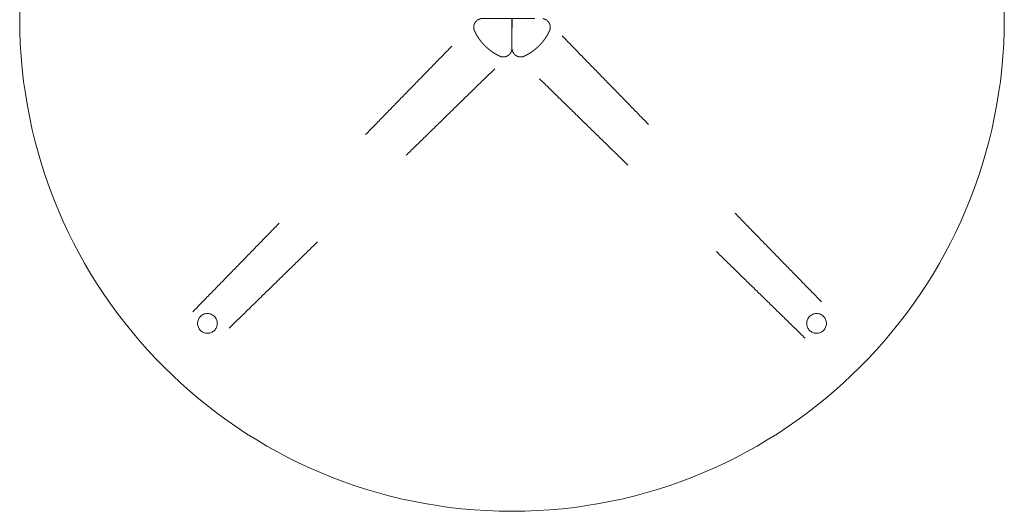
# Model space of a CAD drawing. Header units: metres. Extents: x -2 to 4.3, y -5.49 to 0.4.
# Tile 1 of 57: x 0.22 to 1.01, y -5.32 to -4.93. Entities that reach past the tile are written whole.
import ezdxf

# ---------------------------------------------------------------- set-up
doc = ezdxf.new("R2010")
doc.units = ezdxf.units.M
doc.header["$MEASUREMENT"] = 0
doc.linetypes.add('Dash Style-1', pattern=[0.10582, 0.0529, -0.05292])
doc.layers.add('72_VITRA_HRESID_D2_TB_FOOT_UNDER', color=8, linetype='Dash Style-1', lineweight=5)
doc.layers.add('72_VITRA_HRESID_D2_TB_TABLE_TOP', color=7, linetype='Continuous', lineweight=5)
doc.layers.add('72_VITRA_INSERT', color=7, linetype='Continuous')

# ---------------------------------------------------------------- blocks, each defined once
blk = doc.blocks.new('72_VITRA_HRESID_D2_BELLEVILLE_TABLE_BISTRO_D796_FOOT_UNDER')
at = {"layer": '72_VITRA_HRESID_D2_TB_FOOT_UNDER', "flags": 128}
for points in [[(-0.35384, 0.00564, -1), (-0.34256, -0.00564, -1)], [(-0.35384, 0.00564, -1), (-0.34256, -0.00564, -1)], [(-0.00564, -0.35384, -1), (0.00564, -0.34256, -1)], [(-0.00564, -0.35384, -1), (0.00564, -0.34256, -1)]]:
    blk.add_lwpolyline(points, format="xyb", close=True, dxfattribs=at)
at = {"layer": '72_VITRA_HRESID_D2_TB_FOOT_UNDER'}
for points in [[(-0.35, 0.015), (-0.35, 0.015), (-0.35001, 0.015), (-0.3502, 0.015), (-0.3504, 0.01499), (-0.3506, 0.01498), (-0.3508, 0.01496), (-0.351, 0.01494), (-0.3512, 0.01491), (-0.35141, 0.01488), (-0.35156, 0.01485), (-0.35172, 0.01482), (-0.35186, 0.01478), (-0.35201, 0.01475), (-0.35221, 0.0147), (-0.3524, 0.01464), (-0.35254, 0.01459), (-0.35269, 0.01455), (-0.35278, 0.01451), (-0.35288, 0.01448), (-0.35302, 0.01442), (-0.35316, 0.01437), (-0.35334, 0.01429), (-0.35353, 0.01421), (-0.35366, 0.01414), (-0.3538, 0.01408), (-0.35393, 0.01401), (-0.35407, 0.01394), (-0.35424, 0.01384), (-0.35442, 0.01374), (-0.35459, 0.01363), (-0.35476, 0.01353), (-0.35493, 0.01341), (-0.35509, 0.0133), (-0.35525, 0.01318), (-0.35542, 0.01306), (-0.35557, 0.01293), (-0.35573, 0.01281), (-0.35588, 0.01267), (-0.35604, 0.01254), (-0.35618, 0.01241), (-0.35633, 0.01227), (-0.35647, 0.01213), (-0.35662, 0.01199), (-0.35675, 0.01184), (-0.35689, 0.01169), (-0.35703, 0.01154), (-0.35716, 0.01139), (-0.35729, 0.01124), (-0.35742, 0.01108), (-0.35754, 0.01092), (-0.35766, 0.01076), (-0.35778, 0.0106), (-0.3579, 0.01044), (-0.35802, 0.01027), (-0.35813, 0.01011), (-0.35824, 0.00994), (-0.35835, 0.00977), (-0.35845, 0.0096), (-0.35856, 0.00942), (-0.35866, 0.00925), (-0.35876, 0.00907), (-0.35886, 0.0089), (-0.35895, 0.00872), (-0.35904, 0.00854), (-0.35913, 0.00836), (-0.35922, 0.00818), (-0.35931, 0.008), (-0.35939, 0.00781), (-0.35947, 0.00763), (-0.35955, 0.00744), (-0.35963, 0.00726), (-0.3597, 0.00707), (-0.35977, 0.00688), (-0.35984, 0.00669), (-0.35991, 0.00651), (-0.35998, 0.00631), (-0.36004, 0.00612), (-0.3601, 0.00593), (-0.36016, 0.00574), (-0.36022, 0.00555), (-0.36028, 0.00535), (-0.36036, 0.00506), (-0.36043, 0.00477), (-0.3605, 0.00447), (-0.36057, 0.00418), (-0.36063, 0.00388), (-0.36068, 0.00359), (-0.36073, 0.00329), (-0.36078, 0.00299), (-0.36082, 0.00269), (-0.36086, 0.0024), (-0.36089, 0.0021), (-0.36092, 0.0018), (-0.36095, 0.0015), (-0.36097, 0.0012), (-0.36098, 0.0008), (-0.361, 0.0004), (-0.361, 0), (-0.361, -0.00001), (-0.361, -0.00001), (-0.361, -0.0004), (-0.36098, -0.0008), (-0.36097, -0.0012), (-0.36094, -0.0016), (-0.36091, -0.002), (-0.36086, -0.0024), (-0.36081, -0.0028), (-0.36075, -0.00319), (-0.36068, -0.00359), (-0.36061, -0.00398), (-0.36053, -0.00438), (-0.36045, -0.00467), (-0.36038, -0.00496), (-0.3603, -0.00526), (-0.36022, -0.00555), (-0.36013, -0.00584), (-0.36004, -0.00612), (-0.35998, -0.00631), (-0.35991, -0.00651), (-0.35984, -0.00669), (-0.35977, -0.00688), (-0.3597, -0.00707), (-0.35963, -0.00726), (-0.35955, -0.00744), (-0.35947, -0.00763), (-0.35939, -0.00781), (-0.35931, -0.008), (-0.35922, -0.00818), (-0.35913, -0.00836), (-0.35904, -0.00854), (-0.35895, -0.00872), (-0.35886, -0.0089), (-0.35876, -0.00907), (-0.35866, -0.00925), (-0.35856, -0.00942), (-0.35845, -0.0096), (-0.35835, -0.00977), (-0.35824, -0.00994), (-0.35813, -0.01011), (-0.35802, -0.01027), (-0.3579, -0.01044), (-0.35778, -0.0106), (-0.35766, -0.01076), (-0.35754, -0.01092), (-0.35742, -0.01108), (-0.35729, -0.01124), (-0.35716, -0.01139), (-0.35703, -0.01154), (-0.35689, -0.01169), (-0.35675, -0.01184), (-0.35662, -0.01199), (-0.35647, -0.01213), (-0.35633, -0.01227), (-0.35618, -0.01241), (-0.35604, -0.01254), (-0.35588, -0.01267), (-0.35573, -0.01281), (-0.35557, -0.01293), (-0.35542, -0.01306), (-0.35525, -0.01318), (-0.35509, -0.0133), (-0.35493, -0.01341), (-0.35476, -0.01353), (-0.35459, -0.01363), (-0.35442, -0.01374), (-0.35424, -0.01384), (-0.35407, -0.01394), (-0.35389, -0.01403), (-0.35371, -0.01412), (-0.35353, -0.01421), (-0.35334, -0.01429), (-0.35316, -0.01437), (-0.35297, -0.01444), (-0.35278, -0.01451), (-0.35259, -0.01458), (-0.3524, -0.01464), (-0.35221, -0.0147), (-0.35201, -0.01475), (-0.35182, -0.0148), (-0.35162, -0.01484), (-0.35142, -0.01488), (-0.35122, -0.01491), (-0.35102, -0.01494), (-0.35082, -0.01496), (-0.35062, -0.01498), (-0.35042, -0.01499), (-0.35021, -0.015), (-0.35, -0.015), (-0.18604, -0.017), (-0.02207, -0.019), (-0.02209, -0.019), (-0.02211, -0.019), (-0.02221, -0.01899), (-0.02229, -0.01899), (-0.02238, -0.01898), (-0.0225, -0.01897), (-0.02263, -0.01896), (-0.02276, -0.01895), (-0.02289, -0.01893), (-0.02297, -0.01892), (-0.02306, -0.0189), (-0.02318, -0.01888), (-0.02331, -0.01886), (-0.02343, -0.01883), (-0.02356, -0.0188), (-0.02364, -0.01878), (-0.02372, -0.01876), (-0.02385, -0.01872), (-0.02397, -0.01869), (-0.02409, -0.01865), (-0.02421, -0.01861), (-0.02433, -0.01856), (-0.02445, -0.01852), (-0.02457, -0.01847), (-0.02469, -0.01842), (-0.02481, -0.01837), (-0.02492, -0.01832), (-0.02504, -0.01826), (-0.02515, -0.0182), (-0.02527, -0.01814), (-0.02538, -0.01808), (-0.02549, -0.01801), (-0.0256, -0.01794), (-0.02567, -0.0179), (-0.02574, -0.01785), (-0.02585, -0.01778), (-0.02595, -0.01771), (-0.02605, -0.01763), (-0.02616, -0.01756), (-0.02622, -0.0175), (-0.02629, -0.01745), (-0.02639, -0.01737), (-0.02649, -0.01729), (-0.02658, -0.0172), (-0.02668, -0.01712), (-0.02677, -0.01703), (-0.02686, -0.01694), (-0.02695, -0.01685), (-0.02704, -0.01675), (-0.02713, -0.01666), (-0.02721, -0.01656), (-0.02729, -0.01646), (-0.02737, -0.01636), (-0.02745, -0.01626), (-0.02753, -0.01616), (-0.0276, -0.01606), (-0.02768, -0.01595), (-0.02775, -0.01584), (-0.02782, -0.01574), (-0.02789, -0.01563), (-0.02795, -0.01552), (-0.028, -0.01544), (-0.02804, -0.01537), (-0.02808, -0.01529), (-0.02812, -0.01522), (-0.02817, -0.0151), (-0.02823, -0.01499), (-0.0283, -0.01484), (-0.02836, -0.0147), (-0.0284, -0.01459), (-0.02844, -0.01448), (-0.02848, -0.01438), (-0.02849, -0.01436), (-0.02849, -0.01435), (-0.02867, -0.01385), (-0.02884, -0.01336), (-0.029, -0.01286), (-0.02916, -0.01236), (-0.02931, -0.01186), (-0.02945, -0.01135), (-0.02959, -0.01085), (-0.02972, -0.01034), (-0.02985, -0.00983), (-0.02996, -0.00932), (-0.03008, -0.00881), (-0.03018, -0.0083), (-0.03028, -0.00778), (-0.03037, -0.00727), (-0.03046, -0.00675), (-0.03054, -0.00623), (-0.03062, -0.00571), (-0.03068, -0.00519), (-0.03074, -0.00467), (-0.0308, -0.00415), (-0.03085, -0.00363), (-0.03089, -0.00311), (-0.03092, -0.00259), (-0.03095, -0.00206), (-0.03098, -0.00154), (-0.03099, -0.00103), (-0.031, -0.00052), (-0.031, 0), (-0.031, 0.00052), (-0.03099, 0.00103), (-0.03098, 0.00154), (-0.03095, 0.00206), (-0.03092, 0.00259), (-0.03089, 0.00311), (-0.03085, 0.00363), (-0.0308, 0.00415), (-0.03074, 0.00467), (-0.03068, 0.00519), (-0.03062, 0.00571), (-0.03054, 0.00623), (-0.03046, 0.00675), (-0.03037, 0.00727), (-0.03028, 0.00778), (-0.03018, 0.0083), (-0.03008, 0.00881), (-0.02996, 0.00932), (-0.02985, 0.00983), (-0.02972, 0.01034), (-0.02959, 0.01085), (-0.02945, 0.01135), (-0.02931, 0.01186), (-0.02916, 0.01236), (-0.029, 0.01286), (-0.02884, 0.01336), (-0.02867, 0.01385), (-0.02849, 0.01435), (-0.02849, 0.01436), (-0.02848, 0.01438), (-0.02844, 0.01448), (-0.0284, 0.01459), (-0.02836, 0.0147), (-0.0283, 0.01484), (-0.02823, 0.01499), (-0.02817, 0.0151), (-0.02812, 0.01522), (-0.02808, 0.01529), (-0.02804, 0.01537), (-0.028, 0.01544), (-0.02795, 0.01552), (-0.02789, 0.01563), (-0.02782, 0.01574), (-0.02775, 0.01584), (-0.02768, 0.01595), (-0.0276, 0.01606), (-0.02753, 0.01616), (-0.02745, 0.01626), (-0.02737, 0.01636), (-0.02729, 0.01646), (-0.02721, 0.01656), (-0.02713, 0.01666), (-0.02704, 0.01675), (-0.02695, 0.01685), (-0.02686, 0.01694), (-0.02677, 0.01703), (-0.02668, 0.01712), (-0.02658, 0.0172), (-0.02649, 0.01729), (-0.02639, 0.01737), (-0.02629, 0.01745), (-0.02622, 0.0175), (-0.02616, 0.01756), (-0.02605, 0.01763), (-0.02595, 0.01771), (-0.02585, 0.01778), (-0.02574, 0.01785), (-0.02567, 0.0179), (-0.0256, 0.01794), (-0.02549, 0.01801), (-0.02538, 0.01808), (-0.02527, 0.01814), (-0.02515, 0.0182), (-0.02504, 0.01826), (-0.02492, 0.01832), (-0.02481, 0.01837), (-0.02469, 0.01842), (-0.02457, 0.01847), (-0.02445, 0.01852), (-0.02433, 0.01856), (-0.02421, 0.01861), (-0.02409, 0.01865), (-0.02397, 0.01869), (-0.02385, 0.01872), (-0.02372, 0.01876), (-0.02364, 0.01878), (-0.02356, 0.0188), (-0.02343, 0.01883), (-0.02331, 0.01886), (-0.02318, 0.01888), (-0.02306, 0.0189), (-0.02297, 0.01892), (-0.02289, 0.01893), (-0.02276, 0.01895), (-0.02263, 0.01896), (-0.0225, 0.01897), (-0.02238, 0.01898), (-0.02229, 0.01899), (-0.02221, 0.01899), (-0.02211, 0.019), (-0.02209, 0.019), (-0.02207, 0.019), (-0.18604, 0.017), (-0.35, 0.015)], [(-0.015, -0.35), (-0.015, -0.35), (-0.015, -0.35001), (-0.015, -0.3502), (-0.01499, -0.3504), (-0.01498, -0.3506), (-0.01496, -0.3508), (-0.01494, -0.351), (-0.01491, -0.3512), (-0.01488, -0.35141), (-0.01485, -0.35156), (-0.01482, -0.35172), (-0.01478, -0.35186), (-0.01475, -0.35201), (-0.0147, -0.35221), (-0.01464, -0.3524), (-0.01459, -0.35254), (-0.01455, -0.35269), (-0.01451, -0.35278), (-0.01448, -0.35288), (-0.01442, -0.35302), (-0.01437, -0.35316), (-0.01429, -0.35334), (-0.01421, -0.35353), (-0.01414, -0.35366), (-0.01408, -0.3538), (-0.01401, -0.35393), (-0.01394, -0.35407), (-0.01384, -0.35424), (-0.01374, -0.35442), (-0.01363, -0.35459), (-0.01353, -0.35476), (-0.01341, -0.35493), (-0.0133, -0.35509), (-0.01318, -0.35525), (-0.01306, -0.35542), (-0.01293, -0.35557), (-0.01281, -0.35573), (-0.01267, -0.35588), (-0.01254, -0.35604), (-0.01241, -0.35618), (-0.01227, -0.35633), (-0.01213, -0.35647), (-0.01199, -0.35662), (-0.01184, -0.35675), (-0.01169, -0.35689), (-0.01154, -0.35703), (-0.01139, -0.35716), (-0.01124, -0.35729), (-0.01108, -0.35742), (-0.01092, -0.35754), (-0.01076, -0.35766), (-0.0106, -0.35778), (-0.01044, -0.3579), (-0.01027, -0.35802), (-0.01011, -0.35813), (-0.00994, -0.35824), (-0.00977, -0.35835), (-0.0096, -0.35845), (-0.00942, -0.35856), (-0.00925, -0.35866), (-0.00907, -0.35876), (-0.0089, -0.35886), (-0.00872, -0.35895), (-0.00854, -0.35904), (-0.00836, -0.35913), (-0.00818, -0.35922), (-0.008, -0.35931), (-0.00781, -0.35939), (-0.00763, -0.35947), (-0.00744, -0.35955), (-0.00726, -0.35963), (-0.00707, -0.3597), (-0.00688, -0.35977), (-0.00669, -0.35984), (-0.00651, -0.35991), (-0.00631, -0.35998), (-0.00612, -0.36004), (-0.00593, -0.3601), (-0.00574, -0.36016), (-0.00555, -0.36022), (-0.00535, -0.36028), (-0.00506, -0.36036), (-0.00477, -0.36043), (-0.00447, -0.3605), (-0.00418, -0.36057), (-0.00388, -0.36063), (-0.00359, -0.36068), (-0.00329, -0.36073), (-0.00299, -0.36078), (-0.00269, -0.36082), (-0.0024, -0.36086), (-0.0021, -0.36089), (-0.0018, -0.36092), (-0.0015, -0.36095), (-0.0012, -0.36097), (-0.0008, -0.36098), (-0.0004, -0.361), (0, -0.361), (0.00001, -0.361), (0.00001, -0.361), (0.0004, -0.361), (0.0008, -0.36098), (0.0012, -0.36097), (0.0016, -0.36094), (0.002, -0.36091), (0.0024, -0.36086), (0.0028, -0.36081), (0.00319, -0.36075), (0.00359, -0.36068), (0.00398, -0.36061), (0.00438, -0.36053), (0.00467, -0.36045), (0.00496, -0.36038), (0.00526, -0.3603), (0.00555, -0.36022), (0.00584, -0.36013), (0.00612, -0.36004), (0.00631, -0.35998), (0.00651, -0.35991), (0.00669, -0.35984), (0.00688, -0.35977), (0.00707, -0.3597), (0.00726, -0.35963), (0.00744, -0.35955), (0.00763, -0.35947), (0.00781, -0.35939), (0.008, -0.35931), (0.00818, -0.35922), (0.00836, -0.35913), (0.00854, -0.35904), (0.00872, -0.35895), (0.0089, -0.35886), (0.00907, -0.35876), (0.00925, -0.35866), (0.00942, -0.35856), (0.0096, -0.35845), (0.00977, -0.35835), (0.00994, -0.35824), (0.01011, -0.35813), (0.01027, -0.35802), (0.01044, -0.3579), (0.0106, -0.35778), (0.01076, -0.35766), (0.01092, -0.35754), (0.01108, -0.35742), (0.01124, -0.35729), (0.01139, -0.35716), (0.01154, -0.35703), (0.01169, -0.35689), (0.01184, -0.35675), (0.01199, -0.35662), (0.01213, -0.35647), (0.01227, -0.35633), (0.01241, -0.35618), (0.01254, -0.35604), (0.01267, -0.35588), (0.01281, -0.35573), (0.01293, -0.35557), (0.01306, -0.35542), (0.01318, -0.35525), (0.0133, -0.35509), (0.01341, -0.35493), (0.01353, -0.35476), (0.01363, -0.35459), (0.01374, -0.35442), (0.01384, -0.35424), (0.01394, -0.35407), (0.01403, -0.35389), (0.01412, -0.35371), (0.01421, -0.35353), (0.01429, -0.35334), (0.01437, -0.35316), (0.01444, -0.35297), (0.01451, -0.35278), (0.01458, -0.35259), (0.01464, -0.3524), (0.0147, -0.35221), (0.01475, -0.35201), (0.0148, -0.35182), (0.01484, -0.35162), (0.01488, -0.35142), (0.01491, -0.35122), (0.01494, -0.35102), (0.01496, -0.35082), (0.01498, -0.35062), (0.01499, -0.35042), (0.015, -0.35021), (0.015, -0.35), (0.017, -0.18604), (0.019, -0.02207), (0.019, -0.02209), (0.019, -0.02211), (0.01899, -0.02221), (0.01899, -0.02229), (0.01898, -0.02238), (0.01897, -0.0225), (0.01896, -0.02263), (0.01895, -0.02276), (0.01893, -0.02289), (0.01892, -0.02297), (0.0189, -0.02306), (0.01888, -0.02318), (0.01886, -0.02331), (0.01883, -0.02343), (0.0188, -0.02356), (0.01878, -0.02364), (0.01876, -0.02372), (0.01872, -0.02385), (0.01869, -0.02397), (0.01865, -0.02409), (0.01861, -0.02421), (0.01856, -0.02433), (0.01852, -0.02445), (0.01847, -0.02457), (0.01842, -0.02469), (0.01837, -0.02481), (0.01832, -0.02492), (0.01826, -0.02504), (0.0182, -0.02515), (0.01814, -0.02527), (0.01808, -0.02538), (0.01801, -0.02549), (0.01794, -0.0256), (0.0179, -0.02567), (0.01785, -0.02574), (0.01778, -0.02585), (0.01771, -0.02595), (0.01763, -0.02605), (0.01756, -0.02616), (0.0175, -0.02622), (0.01745, -0.02629), (0.01737, -0.02639), (0.01729, -0.02649), (0.0172, -0.02658), (0.01712, -0.02668), (0.01703, -0.02677), (0.01694, -0.02686), (0.01685, -0.02695), (0.01675, -0.02704), (0.01666, -0.02713), (0.01656, -0.02721), (0.01646, -0.02729), (0.01636, -0.02737), (0.01626, -0.02745), (0.01616, -0.02753), (0.01606, -0.0276), (0.01595, -0.02768), (0.01584, -0.02775), (0.01574, -0.02782), (0.01563, -0.02789), (0.01552, -0.02795), (0.01544, -0.028), (0.01537, -0.02804), (0.01529, -0.02808), (0.01522, -0.02812), (0.0151, -0.02817), (0.01499, -0.02823), (0.01484, -0.0283), (0.0147, -0.02836), (0.01459, -0.0284), (0.01448, -0.02844), (0.01438, -0.02848), (0.01436, -0.02849), (0.01435, -0.02849), (0.01385, -0.02867), (0.01336, -0.02884), (0.01286, -0.029), (0.01236, -0.02916), (0.01186, -0.02931), (0.01135, -0.02945), (0.01085, -0.02959), (0.01034, -0.02972), (0.00983, -0.02985), (0.00932, -0.02996), (0.00881, -0.03008), (0.0083, -0.03018), (0.00778, -0.03028), (0.00727, -0.03037), (0.00675, -0.03046), (0.00623, -0.03054), (0.00571, -0.03062), (0.00519, -0.03068), (0.00467, -0.03074), (0.00415, -0.0308), (0.00363, -0.03085), (0.00311, -0.03089), (0.00259, -0.03092), (0.00206, -0.03095), (0.00154, -0.03098), (0.00103, -0.03099), (0.00052, -0.031), (0, -0.031), (-0.00052, -0.031), (-0.00103, -0.03099), (-0.00154, -0.03098), (-0.00206, -0.03095), (-0.00259, -0.03092), (-0.00311, -0.03089), (-0.00363, -0.03085), (-0.00415, -0.0308), (-0.00467, -0.03074), (-0.00519, -0.03068), (-0.00571, -0.03062), (-0.00623, -0.03054), (-0.00675, -0.03046), (-0.00727, -0.03037), (-0.00778, -0.03028), (-0.0083, -0.03018), (-0.00881, -0.03008), (-0.00932, -0.02996), (-0.00983, -0.02985), (-0.01034, -0.02972), (-0.01085, -0.02959), (-0.01135, -0.02945), (-0.01186, -0.02931), (-0.01236, -0.02916), (-0.01286, -0.029), (-0.01336, -0.02884), (-0.01385, -0.02867), (-0.01435, -0.02849), (-0.01436, -0.02849), (-0.01438, -0.02848), (-0.01448, -0.02844), (-0.01459, -0.0284), (-0.0147, -0.02836), (-0.01484, -0.0283), (-0.01499, -0.02823), (-0.0151, -0.02817), (-0.01522, -0.02812), (-0.01529, -0.02808), (-0.01537, -0.02804), (-0.01544, -0.028), (-0.01552, -0.02795), (-0.01563, -0.02789), (-0.01574, -0.02782), (-0.01584, -0.02775), (-0.01595, -0.02768), (-0.01606, -0.0276), (-0.01616, -0.02753), (-0.01626, -0.02745), (-0.01636, -0.02737), (-0.01646, -0.02729), (-0.01656, -0.02721), (-0.01666, -0.02713), (-0.01675, -0.02704), (-0.01685, -0.02695), (-0.01694, -0.02686), (-0.01703, -0.02677), (-0.01712, -0.02668), (-0.0172, -0.02658), (-0.01729, -0.02649), (-0.01737, -0.02639), (-0.01745, -0.02629), (-0.0175, -0.02622), (-0.01756, -0.02616), (-0.01763, -0.02605), (-0.01771, -0.02595), (-0.01778, -0.02585), (-0.01785, -0.02574), (-0.0179, -0.02567), (-0.01794, -0.0256), (-0.01801, -0.02549), (-0.01808, -0.02538), (-0.01814, -0.02527), (-0.0182, -0.02515), (-0.01826, -0.02504), (-0.01832, -0.02492), (-0.01837, -0.02481), (-0.01842, -0.02469), (-0.01847, -0.02457), (-0.01852, -0.02445), (-0.01856, -0.02433), (-0.01861, -0.02421), (-0.01865, -0.02409), (-0.01869, -0.02397), (-0.01872, -0.02385), (-0.01876, -0.02372), (-0.01878, -0.02364), (-0.0188, -0.02356), (-0.01883, -0.02343), (-0.01886, -0.02331), (-0.01888, -0.02318), (-0.0189, -0.02306), (-0.01892, -0.02297), (-0.01893, -0.02289), (-0.01895, -0.02276), (-0.01896, -0.02263), (-0.01897, -0.0225), (-0.01898, -0.02238), (-0.01899, -0.02229), (-0.01899, -0.02221), (-0.019, -0.02211), (-0.019, -0.02209), (-0.019, -0.02207), (-0.017, -0.18604), (-0.015, -0.35)]]:
    blk.add_open_spline(points, degree=2, knots=[0, 0, 0, 0.00001, 0.00001, 0.00061, 0.00061, 0.00121, 0.00121, 0.001811, 0.001811, 0.002411, 0.002411, 0.003011, 0.003011, 0.003612, 0.003612, 0.004212, 0.004212, 0.004812, 0.004812, 0.005413, 0.005413, 0.006013, 0.006013, 0.006613, 0.006613, 0.007214, 0.007214, 0.007814, 0.007814, 0.008414, 0.008414, 0.009015, 0.009015, 0.009615, 0.009615, 0.010215, 0.010215, 0.010816, 0.010816, 0.011416, 0.011416, 0.012016, 0.012016, 0.012617, 0.012617, 0.013217, 0.013217, 0.013817, 0.013817, 0.014418, 0.014418, 0.015018, 0.015018, 0.015618, 0.015618, 0.016219, 0.016219, 0.016819, 0.016819, 0.017419, 0.017419, 0.01802, 0.01802, 0.01862, 0.01862, 0.01922, 0.01922, 0.019821, 0.019821, 0.020421, 0.020421, 0.021021, 0.021021, 0.021622, 0.021622, 0.022222, 0.022222, 0.022822, 0.022822, 0.023423, 0.023423, 0.024023, 0.024023, 0.024623, 0.024623, 0.025224, 0.025224, 0.025824, 0.025824, 0.026424, 0.026424, 0.027025, 0.027025, 0.027625, 0.027625, 0.028225, 0.028225, 0.028826, 0.028826, 0.028835, 0.028835, 0.029417, 0.029417, 0.029998, 0.029998, 0.03058, 0.03058, 0.031161, 0.031161, 0.031743, 0.031743, 0.032324, 0.032324, 0.032906, 0.032906, 0.033488, 0.033488, 0.034069, 0.034069, 0.034651, 0.034651, 0.035232, 0.035232, 0.035814, 0.035814, 0.036395, 0.036395, 0.036977, 0.036977, 0.037558, 0.037558, 0.03814, 0.03814, 0.038721, 0.038721, 0.039303, 0.039303, 0.039885, 0.039885, 0.040466, 0.040466, 0.041048, 0.041048, 0.041629, 0.041629, 0.042211, 0.042211, 0.042792, 0.042792, 0.043374, 0.043374, 0.043955, 0.043955, 0.044537, 0.044537, 0.045119, 0.045119, 0.0457, 0.0457, 0.046282, 0.046282, 0.046863, 0.046863, 0.047445, 0.047445, 0.048026, 0.048026, 0.048608, 0.048608, 0.049189, 0.049189, 0.049771, 0.049771, 0.050352, 0.050352, 0.050934, 0.050934, 0.051516, 0.051516, 0.052097, 0.052097, 0.052679, 0.052679, 0.05326, 0.05326, 0.053842, 0.053842, 0.054423, 0.054423, 0.500036, 0.500036, 0.500085, 0.500085, 0.500357, 0.500357, 0.500629, 0.500629, 0.500901, 0.500901, 0.501173, 0.501173, 0.501445, 0.501445, 0.501717, 0.501717, 0.501989, 0.501989, 0.502261, 0.502261, 0.502533, 0.502533, 0.502805, 0.502805, 0.503077, 0.503077, 0.503349, 0.503349, 0.503621, 0.503621, 0.503893, 0.503893, 0.504165, 0.504165, 0.504437, 0.504437, 0.504709, 0.504709, 0.504981, 0.504981, 0.505253, 0.505253, 0.505525, 0.505525, 0.505797, 0.505797, 0.506069, 0.506069, 0.506341, 0.506341, 0.506613, 0.506613, 0.506885, 0.506885, 0.507157, 0.507157, 0.507429, 0.507429, 0.507701, 0.507701, 0.507973, 0.507973, 0.508245, 0.508245, 0.508517, 0.508517, 0.508789, 0.508789, 0.509061, 0.509061, 0.509333, 0.509333, 0.509605, 0.509605, 0.509645, 0.509645, 0.5109, 0.5109, 0.512154, 0.512154, 0.513409, 0.513409, 0.514664, 0.514664, 0.515919, 0.515919, 0.517173, 0.517173, 0.518428, 0.518428, 0.519683, 0.519683, 0.520938, 0.520938, 0.522193, 0.522193, 0.523447, 0.523447, 0.524702, 0.524702, 0.525957, 0.525957, 0.527212, 0.527212, 0.528466, 0.528466, 0.529721, 0.529721, 0.530976, 0.530976, 0.532231, 0.532231, 0.533486, 0.533486, 0.53474, 0.53474, 0.535995, 0.535995, 0.53725, 0.53725, 0.538505, 0.538505, 0.53976, 0.53976, 0.541014, 0.541014, 0.542269, 0.542269, 0.543524, 0.543524, 0.544779, 0.544779, 0.544818, 0.544818, 0.54509, 0.54509, 0.545362, 0.545362, 0.545634, 0.545634, 0.545906, 0.545906, 0.546178, 0.546178, 0.54645, 0.54645, 0.546722, 0.546722, 0.546994, 0.546994, 0.547266, 0.547266, 0.547538, 0.547538, 0.54781, 0.54781, 0.548082, 0.548082, 0.548354, 0.548354, 0.548626, 0.548626, 0.548898, 0.548898, 0.54917, 0.54917, 0.549442, 0.549442, 0.549714, 0.549714, 0.549986, 0.549986, 0.550258, 0.550258, 0.55053, 0.55053, 0.550802, 0.550802, 0.551074, 0.551074, 0.551346, 0.551346, 0.551618, 0.551618, 0.55189, 0.55189, 0.552162, 0.552162, 0.552434, 0.552434, 0.552706, 0.552706, 0.552978, 0.552978, 0.55325, 0.55325, 0.553522, 0.553522, 0.553794, 0.553794, 0.554066, 0.554066, 0.554338, 0.554338, 0.554387, 0.554387, 1, 1, 1], dxfattribs=at)
for points, weights in [([(-0.01768, -0.01768), (-0.00884, -0.00884), (0, 0), (-0.00884, 0.00884), (-0.01768, 0.01768), (-0.01821, 0.01797), (-0.01874, 0.01824), (-0.01875, 0.01825), (-0.01876, 0.01825), (-0.01972, 0.01874), (-0.02079, 0.01891), (-0.0208, 0.01891), (-0.0208, 0.01891), (-0.02126, 0.01899), (-0.02173, 0.019), (-0.02182, 0.019), (-0.0219, 0.019), (-0.0219, 0.019), (-0.0219, 0.019), (-0.022, 0.019), (-0.0221, 0.019), (-0.022, 0.019), (-0.0219, 0.019), (-0.02199, 0.019), (-0.02207, 0.019), (-0.02209, 0.019), (-0.02211, 0.019), (-0.02221, 0.01899), (-0.02229, 0.01899), (-0.02238, 0.01898), (-0.0225, 0.01897), (-0.02263, 0.01896), (-0.02276, 0.01895), (-0.02289, 0.01893), (-0.02297, 0.01892), (-0.02306, 0.0189), (-0.02318, 0.01888), (-0.02331, 0.01886), (-0.02343, 0.01883), (-0.02356, 0.0188), (-0.02364, 0.01878), (-0.02372, 0.01876), (-0.02385, 0.01872), (-0.02397, 0.01869), (-0.02409, 0.01865), (-0.02421, 0.01861), (-0.02433, 0.01856), (-0.02445, 0.01852), (-0.02457, 0.01847), (-0.02469, 0.01842), (-0.02481, 0.01837), (-0.02492, 0.01832), (-0.02504, 0.01826), (-0.02515, 0.0182), (-0.02527, 0.01814), (-0.02538, 0.01808), (-0.02549, 0.01801), (-0.0256, 0.01794), (-0.02567, 0.0179), (-0.02574, 0.01785), (-0.02585, 0.01778), (-0.02595, 0.01771), (-0.02605, 0.01763), (-0.02616, 0.01756), (-0.02622, 0.0175), (-0.02629, 0.01745), (-0.02639, 0.01737), (-0.02649, 0.01729), (-0.02658, 0.0172), (-0.02668, 0.01712), (-0.02677, 0.01703), (-0.02686, 0.01694), (-0.02695, 0.01685), (-0.02704, 0.01675), (-0.02713, 0.01666), (-0.02721, 0.01656), (-0.02729, 0.01646), (-0.02737, 0.01636), (-0.02745, 0.01626), (-0.02753, 0.01616), (-0.0276, 0.01606), (-0.02768, 0.01595), (-0.02775, 0.01584), (-0.02782, 0.01574), (-0.02789, 0.01563), (-0.02795, 0.01552), (-0.028, 0.01544), (-0.02804, 0.01537), (-0.02808, 0.01529), (-0.02812, 0.01522), (-0.02817, 0.0151), (-0.02823, 0.01499), (-0.0283, 0.01484), (-0.02836, 0.0147), (-0.0284, 0.01459), (-0.02844, 0.01448), (-0.02848, 0.01438), (-0.02849, 0.01436), (-0.02849, 0.01435), (-0.02867, 0.01385), (-0.02884, 0.01336), (-0.029, 0.01286), (-0.02916, 0.01236), (-0.02931, 0.01186), (-0.02945, 0.01135), (-0.02959, 0.01085), (-0.02972, 0.01034), (-0.02985, 0.00983), (-0.02996, 0.00932), (-0.03008, 0.00881), (-0.03018, 0.0083), (-0.03028, 0.00778), (-0.03037, 0.00727), (-0.03046, 0.00675), (-0.03054, 0.00623), (-0.03062, 0.00571), (-0.03068, 0.00519), (-0.03074, 0.00467), (-0.0308, 0.00415), (-0.03085, 0.00363), (-0.03089, 0.00311), (-0.03092, 0.00259), (-0.03095, 0.00206), (-0.03098, 0.00154), (-0.03099, 0.00103), (-0.031, 0.00052), (-0.031, 0), (-0.031, -0.00052), (-0.03099, -0.00103), (-0.03098, -0.00154), (-0.03095, -0.00206), (-0.03092, -0.00259), (-0.03089, -0.00311), (-0.03085, -0.00363), (-0.0308, -0.00415), (-0.03074, -0.00467), (-0.03068, -0.00519), (-0.03062, -0.00571), (-0.03054, -0.00623), (-0.03046, -0.00675), (-0.03037, -0.00727), (-0.03028, -0.00778), (-0.03018, -0.0083), (-0.03008, -0.00881), (-0.02996, -0.00932), (-0.02985, -0.00983), (-0.02972, -0.01034), (-0.02959, -0.01085), (-0.02945, -0.01135), (-0.02931, -0.01186), (-0.02916, -0.01236), (-0.029, -0.01286), (-0.02884, -0.01336), (-0.02867, -0.01385), (-0.02849, -0.01435), (-0.02849, -0.01436), (-0.02848, -0.01438), (-0.02844, -0.01448), (-0.0284, -0.01459), (-0.02836, -0.0147), (-0.0283, -0.01484), (-0.02823, -0.01499), (-0.02817, -0.0151), (-0.02812, -0.01522), (-0.02808, -0.01529), (-0.02804, -0.01537), (-0.028, -0.01544), (-0.02795, -0.01552), (-0.02789, -0.01563), (-0.02782, -0.01574), (-0.02775, -0.01584), (-0.02768, -0.01595), (-0.0276, -0.01606), (-0.02753, -0.01616), (-0.02745, -0.01626), (-0.02737, -0.01636), (-0.02729, -0.01646), (-0.02721, -0.01656), (-0.02713, -0.01666), (-0.02704, -0.01675), (-0.02695, -0.01685), (-0.02686, -0.01694), (-0.02677, -0.01703), (-0.02668, -0.01712), (-0.02658, -0.0172), (-0.02649, -0.01729), (-0.02639, -0.01737), (-0.02629, -0.01745), (-0.02622, -0.0175), (-0.02616, -0.01756), (-0.02605, -0.01763), (-0.02595, -0.01771), (-0.02585, -0.01778), (-0.02574, -0.01785), (-0.02567, -0.0179), (-0.0256, -0.01794), (-0.02549, -0.01801), (-0.02538, -0.01808), (-0.02527, -0.01814), (-0.02515, -0.0182), (-0.02504, -0.01826), (-0.02492, -0.01832), (-0.02481, -0.01837), (-0.02469, -0.01842), (-0.02457, -0.01847), (-0.02445, -0.01852), (-0.02433, -0.01856), (-0.02421, -0.01861), (-0.02409, -0.01865), (-0.02397, -0.01869), (-0.02385, -0.01872), (-0.02372, -0.01876), (-0.02364, -0.01878), (-0.02356, -0.0188), (-0.02343, -0.01883), (-0.02331, -0.01886), (-0.02318, -0.01888), (-0.02306, -0.0189), (-0.02297, -0.01892), (-0.02289, -0.01893), (-0.02276, -0.01895), (-0.02263, -0.01896), (-0.0225, -0.01897), (-0.02238, -0.01898), (-0.02229, -0.01899), (-0.02221, -0.01899), (-0.02211, -0.019), (-0.02209, -0.019), (-0.02207, -0.019), (-0.02199, -0.019), (-0.0219, -0.019), (-0.022, -0.019), (-0.0221, -0.019), (-0.022, -0.019), (-0.0219, -0.019), (-0.0219, -0.019), (-0.0219, -0.019), (-0.02182, -0.019), (-0.02173, -0.019), (-0.02126, -0.01899), (-0.0208, -0.01891), (-0.0208, -0.01891), (-0.02079, -0.01891), (-0.01972, -0.01874), (-0.01876, -0.01825), (-0.01875, -0.01825), (-0.01874, -0.01824), (-0.01821, -0.01797), (-0.01768, -0.01768)], [1, 1, 1, 1, 1, 0.999941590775, 1, 1, 1, 0.988243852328, 1, 1, 1, 0.997753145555, 1, 1, 1, 1, 1, 0.999977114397, 1, 1, 1, 1, 1, 1, 1, 1, 1, 1, 1, 1, 1, 1, 1, 1, 1, 1, 1, 1, 1, 1, 1, 1, 1, 1, 1, 1, 1, 1, 1, 1, 1, 1, 1, 1, 1, 1, 1, 1, 1, 1, 1, 1, 1, 1, 1, 1, 1, 1, 1, 1, 1, 1, 1, 1, 1, 1, 1, 1, 1, 1, 1, 1, 1, 1, 1, 1, 1, 1, 1, 1, 1, 1, 1, 1, 1, 1, 1, 1, 1, 1, 1, 1, 1, 1, 1, 1, 1, 1, 1, 1, 1, 1, 1, 1, 1, 1, 1, 1, 1, 1, 1, 1, 1, 1, 1, 1, 1, 1, 1, 1, 1, 1, 1, 1, 1, 1, 1, 1, 1, 1, 1, 1, 1, 1, 1, 1, 1, 1, 1, 1, 1, 1, 1, 1, 1, 1, 1, 1, 1, 1, 1, 1, 1, 1, 1, 1, 1, 1, 1, 1, 1, 1, 1, 1, 1, 1, 1, 1, 1, 1, 1, 1, 1, 1, 1, 1, 1, 1, 1, 1, 1, 1, 1, 1, 1, 1, 1, 1, 1, 1, 1, 1, 1, 1, 1, 1, 1, 1, 1, 1, 1, 1, 1, 1, 1, 1, 1, 1, 1, 1, 1, 1, 1, 1, 1, 1, 1, 1, 1, 1, 1, 0.999977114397, 1, 1, 1, 1, 1, 0.997753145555, 1, 1, 1, 0.988243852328, 1, 1, 1, 0.999941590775, 1]), ([(0.01768, -0.01768), (0.00884, -0.00884), (0, 0), (-0.00884, -0.00884), (-0.01768, -0.01768), (-0.01797, -0.01821), (-0.01824, -0.01874), (-0.01825, -0.01875), (-0.01825, -0.01876), (-0.01874, -0.01972), (-0.01891, -0.02079), (-0.01891, -0.0208), (-0.01891, -0.0208), (-0.01899, -0.02126), (-0.019, -0.02173), (-0.019, -0.02182), (-0.019, -0.0219), (-0.019, -0.0219), (-0.019, -0.0219), (-0.019, -0.022), (-0.019, -0.0221), (-0.019, -0.022), (-0.019, -0.0219), (-0.019, -0.02199), (-0.019, -0.02207), (-0.019, -0.02209), (-0.019, -0.02211), (-0.01899, -0.02221), (-0.01899, -0.02229), (-0.01898, -0.02238), (-0.01897, -0.0225), (-0.01896, -0.02263), (-0.01895, -0.02276), (-0.01893, -0.02289), (-0.01892, -0.02297), (-0.0189, -0.02306), (-0.01888, -0.02318), (-0.01886, -0.02331), (-0.01883, -0.02343), (-0.0188, -0.02356), (-0.01878, -0.02364), (-0.01876, -0.02372), (-0.01872, -0.02385), (-0.01869, -0.02397), (-0.01865, -0.02409), (-0.01861, -0.02421), (-0.01856, -0.02433), (-0.01852, -0.02445), (-0.01847, -0.02457), (-0.01842, -0.02469), (-0.01837, -0.02481), (-0.01832, -0.02492), (-0.01826, -0.02504), (-0.0182, -0.02515), (-0.01814, -0.02527), (-0.01808, -0.02538), (-0.01801, -0.02549), (-0.01794, -0.0256), (-0.0179, -0.02567), (-0.01785, -0.02574), (-0.01778, -0.02585), (-0.01771, -0.02595), (-0.01763, -0.02605), (-0.01756, -0.02616), (-0.0175, -0.02622), (-0.01745, -0.02629), (-0.01737, -0.02639), (-0.01729, -0.02649), (-0.0172, -0.02658), (-0.01712, -0.02668), (-0.01703, -0.02677), (-0.01694, -0.02686), (-0.01685, -0.02695), (-0.01675, -0.02704), (-0.01666, -0.02713), (-0.01656, -0.02721), (-0.01646, -0.02729), (-0.01636, -0.02737), (-0.01626, -0.02745), (-0.01616, -0.02753), (-0.01606, -0.0276), (-0.01595, -0.02768), (-0.01584, -0.02775), (-0.01574, -0.02782), (-0.01563, -0.02789), (-0.01552, -0.02795), (-0.01544, -0.028), (-0.01537, -0.02804), (-0.01529, -0.02808), (-0.01522, -0.02812), (-0.0151, -0.02817), (-0.01499, -0.02823), (-0.01484, -0.0283), (-0.0147, -0.02836), (-0.01459, -0.0284), (-0.01448, -0.02844), (-0.01438, -0.02848), (-0.01436, -0.02849), (-0.01435, -0.02849), (-0.01385, -0.02867), (-0.01336, -0.02884), (-0.01286, -0.029), (-0.01236, -0.02916), (-0.01186, -0.02931), (-0.01135, -0.02945), (-0.01085, -0.02959), (-0.01034, -0.02972), (-0.00983, -0.02985), (-0.00932, -0.02996), (-0.00881, -0.03008), (-0.0083, -0.03018), (-0.00778, -0.03028), (-0.00727, -0.03037), (-0.00675, -0.03046), (-0.00623, -0.03054), (-0.00571, -0.03062), (-0.00519, -0.03068), (-0.00467, -0.03074), (-0.00415, -0.0308), (-0.00363, -0.03085), (-0.00311, -0.03089), (-0.00259, -0.03092), (-0.00206, -0.03095), (-0.00154, -0.03098), (-0.00103, -0.03099), (-0.00052, -0.031), (0, -0.031), (0.00052, -0.031), (0.00103, -0.03099), (0.00154, -0.03098), (0.00206, -0.03095), (0.00259, -0.03092), (0.00311, -0.03089), (0.00363, -0.03085), (0.00415, -0.0308), (0.00467, -0.03074), (0.00519, -0.03068), (0.00571, -0.03062), (0.00623, -0.03054), (0.00675, -0.03046), (0.00727, -0.03037), (0.00778, -0.03028), (0.0083, -0.03018), (0.00881, -0.03008), (0.00932, -0.02996), (0.00983, -0.02985), (0.01034, -0.02972), (0.01085, -0.02959), (0.01135, -0.02945), (0.01186, -0.02931), (0.01236, -0.02916), (0.01286, -0.029), (0.01336, -0.02884), (0.01385, -0.02867), (0.01435, -0.02849), (0.01436, -0.02849), (0.01438, -0.02848), (0.01448, -0.02844), (0.01459, -0.0284), (0.0147, -0.02836), (0.01484, -0.0283), (0.01499, -0.02823), (0.0151, -0.02817), (0.01522, -0.02812), (0.01529, -0.02808), (0.01537, -0.02804), (0.01544, -0.028), (0.01552, -0.02795), (0.01563, -0.02789), (0.01574, -0.02782), (0.01584, -0.02775), (0.01595, -0.02768), (0.01606, -0.0276), (0.01616, -0.02753), (0.01626, -0.02745), (0.01636, -0.02737), (0.01646, -0.02729), (0.01656, -0.02721), (0.01666, -0.02713), (0.01675, -0.02704), (0.01685, -0.02695), (0.01694, -0.02686), (0.01703, -0.02677), (0.01712, -0.02668), (0.0172, -0.02658), (0.01729, -0.02649), (0.01737, -0.02639), (0.01745, -0.02629), (0.0175, -0.02622), (0.01756, -0.02616), (0.01763, -0.02605), (0.01771, -0.02595), (0.01778, -0.02585), (0.01785, -0.02574), (0.0179, -0.02567), (0.01794, -0.0256), (0.01801, -0.02549), (0.01808, -0.02538), (0.01814, -0.02527), (0.0182, -0.02515), (0.01826, -0.02504), (0.01832, -0.02492), (0.01837, -0.02481), (0.01842, -0.02469), (0.01847, -0.02457), (0.01852, -0.02445), (0.01856, -0.02433), (0.01861, -0.02421), (0.01865, -0.02409), (0.01869, -0.02397), (0.01872, -0.02385), (0.01876, -0.02372), (0.01878, -0.02364), (0.0188, -0.02356), (0.01883, -0.02343), (0.01886, -0.02331), (0.01888, -0.02318), (0.0189, -0.02306), (0.01892, -0.02297), (0.01893, -0.02289), (0.01895, -0.02276), (0.01896, -0.02263), (0.01897, -0.0225), (0.01898, -0.02238), (0.01899, -0.02229), (0.01899, -0.02221), (0.019, -0.02211), (0.019, -0.02209), (0.019, -0.02207), (0.019, -0.02199), (0.019, -0.0219), (0.019, -0.022), (0.019, -0.0221), (0.019, -0.022), (0.019, -0.0219), (0.019, -0.0219), (0.019, -0.0219), (0.019, -0.02182), (0.019, -0.02173), (0.01899, -0.02126), (0.01891, -0.0208), (0.01891, -0.0208), (0.01891, -0.02079), (0.01874, -0.01972), (0.01825, -0.01876), (0.01825, -0.01875), (0.01824, -0.01874), (0.01797, -0.01821), (0.01768, -0.01768)], [1, 1, 1, 1, 1, 0.999941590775, 1, 1, 1, 0.988243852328, 1, 1, 1, 0.997753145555, 1, 1, 1, 1, 1, 0.999977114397, 1, 1, 1, 1, 1, 1, 1, 1, 1, 1, 1, 1, 1, 1, 1, 1, 1, 1, 1, 1, 1, 1, 1, 1, 1, 1, 1, 1, 1, 1, 1, 1, 1, 1, 1, 1, 1, 1, 1, 1, 1, 1, 1, 1, 1, 1, 1, 1, 1, 1, 1, 1, 1, 1, 1, 1, 1, 1, 1, 1, 1, 1, 1, 1, 1, 1, 1, 1, 1, 1, 1, 1, 1, 1, 1, 1, 1, 1, 1, 1, 1, 1, 1, 1, 1, 1, 1, 1, 1, 1, 1, 1, 1, 1, 1, 1, 1, 1, 1, 1, 1, 1, 1, 1, 1, 1, 1, 1, 1, 1, 1, 1, 1, 1, 1, 1, 1, 1, 1, 1, 1, 1, 1, 1, 1, 1, 1, 1, 1, 1, 1, 1, 1, 1, 1, 1, 1, 1, 1, 1, 1, 1, 1, 1, 1, 1, 1, 1, 1, 1, 1, 1, 1, 1, 1, 1, 1, 1, 1, 1, 1, 1, 1, 1, 1, 1, 1, 1, 1, 1, 1, 1, 1, 1, 1, 1, 1, 1, 1, 1, 1, 1, 1, 1, 1, 1, 1, 1, 1, 1, 1, 1, 1, 1, 1, 1, 1, 1, 1, 1, 1, 1, 1, 1, 1, 1, 1, 1, 1, 1, 1, 1, 1, 0.999977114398, 1, 1, 1, 1, 1, 0.997753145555, 1, 1, 1, 0.988243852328, 1, 1, 1, 0.999941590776, 1])]:
    blk.add_rational_spline(points, weights, degree=2, knots=[0, 0, 0, 0.250011, 0.250011, 0.500022, 0.500022, 0.512028, 0.512028, 0.512242, 0.512242, 0.533646, 0.533646, 0.533681, 0.533681, 0.543074, 0.543074, 0.544743, 0.544743, 0.544778, 0.544778, 0.546707, 0.546707, 0.548671, 0.548671, 0.550408, 0.550408, 0.550767, 0.550767, 0.552765, 0.552765, 0.554763, 0.554763, 0.556761, 0.556761, 0.558759, 0.558759, 0.560757, 0.560757, 0.562754, 0.562754, 0.564752, 0.564752, 0.56675, 0.56675, 0.568748, 0.568748, 0.570746, 0.570746, 0.572744, 0.572744, 0.574742, 0.574742, 0.57674, 0.57674, 0.578738, 0.578738, 0.580735, 0.580735, 0.582733, 0.582733, 0.584731, 0.584731, 0.586729, 0.586729, 0.588727, 0.588727, 0.590725, 0.590725, 0.592723, 0.592723, 0.594721, 0.594721, 0.596719, 0.596719, 0.598716, 0.598716, 0.600714, 0.600714, 0.602712, 0.602712, 0.60471, 0.60471, 0.606708, 0.606708, 0.608706, 0.608706, 0.610704, 0.610704, 0.612702, 0.612702, 0.6147, 0.6147, 0.616697, 0.616697, 0.618695, 0.618695, 0.620693, 0.620693, 0.620982, 0.620982, 0.630199, 0.630199, 0.639415, 0.639415, 0.648631, 0.648631, 0.657848, 0.657848, 0.667064, 0.667064, 0.67628, 0.67628, 0.685497, 0.685497, 0.694713, 0.694713, 0.703929, 0.703929, 0.713146, 0.713146, 0.722362, 0.722362, 0.731578, 0.731578, 0.740795, 0.740795, 0.750011, 0.750011, 0.759227, 0.759227, 0.768444, 0.768444, 0.77766, 0.77766, 0.786876, 0.786876, 0.796093, 0.796093, 0.805309, 0.805309, 0.814525, 0.814525, 0.823742, 0.823742, 0.832958, 0.832958, 0.842174, 0.842174, 0.851391, 0.851391, 0.860607, 0.860607, 0.869823, 0.869823, 0.87904, 0.87904, 0.879329, 0.879329, 0.881327, 0.881327, 0.883325, 0.883325, 0.885323, 0.885323, 0.887321, 0.887321, 0.889318, 0.889318, 0.891316, 0.891316, 0.893314, 0.893314, 0.895312, 0.895312, 0.89731, 0.89731, 0.899308, 0.899308, 0.901306, 0.901306, 0.903304, 0.903304, 0.905302, 0.905302, 0.907299, 0.907299, 0.909297, 0.909297, 0.911295, 0.911295, 0.913293, 0.913293, 0.915291, 0.915291, 0.917289, 0.917289, 0.919287, 0.919287, 0.921285, 0.921285, 0.923283, 0.923283, 0.92528, 0.92528, 0.927278, 0.927278, 0.929276, 0.929276, 0.931274, 0.931274, 0.933272, 0.933272, 0.93527, 0.93527, 0.937268, 0.937268, 0.939266, 0.939266, 0.941264, 0.941264, 0.943261, 0.943261, 0.945259, 0.945259, 0.947257, 0.947257, 0.949255, 0.949255, 0.949614, 0.949614, 0.951352, 0.951352, 0.953315, 0.953315, 0.955244, 0.955244, 0.955279, 0.955279, 0.956948, 0.956948, 0.966342, 0.966342, 0.966377, 0.966377, 0.98778, 0.98778, 0.987994, 0.987994, 1, 1, 1], dxfattribs=at)
blk = doc.blocks.new('72_VITRA_HRESID_D2_BELLEVILLE_TABLE_BISTRO_D796_TABLE_TOP')
at = {"layer": '72_VITRA_HRESID_D2_TB_TABLE_TOP'}
blk.add_circle((0, 0), 0.398, dxfattribs=at)
blk = doc.blocks.new('72vitra_hresid23C5C6D3EB59E4BDABFD661B11604A955')
at = {"rotation": 45}
for name in ['72_VITRA_HRESID_D2_BELLEVILLE_TABLE_BISTRO_D796_TABLE_TOP', '72_VITRA_HRESID_D2_BELLEVILLE_TABLE_BISTRO_D796_FOOT_UNDER']:
    blk.add_blockref(name, (0, 0), dxfattribs=at)
blk = doc.blocks.new('XCAD03B69CE1FF2AEFF26707D05A8274B92D81')
at = {"color": 7}
blk.add_blockref('72vitra_hresid23C5C6D3EB59E4BDABFD661B11604A955', (0, 0), dxfattribs=at)

msp = doc.modelspace()

# ---------------------------------------------------------------- block references
at = {"layer": '72_VITRA_INSERT'}
msp.add_blockref('XCAD03B69CE1FF2AEFF26707D05A8274B92D81', (0.61381, -4.92565), dxfattribs=at)

doc.saveas('drawing.dxf')
